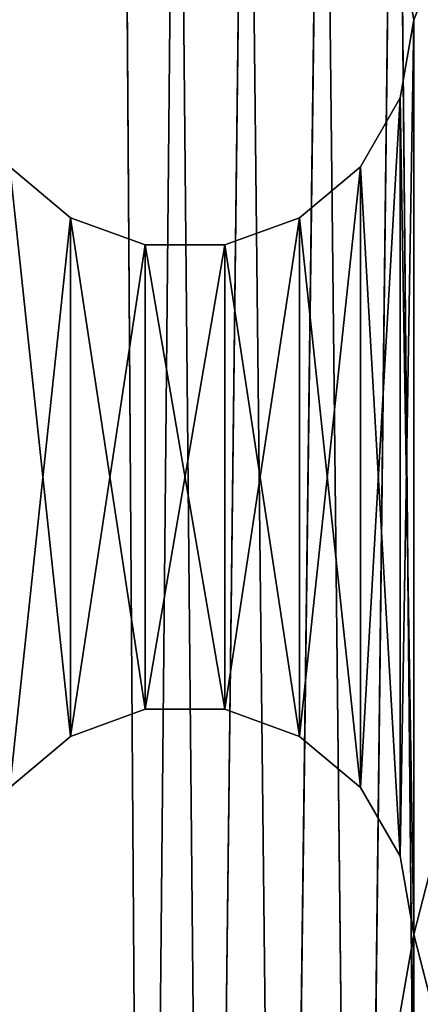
# Model space of a CAD drawing. Extents: x 0.1 to 22, y -6.2 to 5.8.
# Tile 56 of 97: x 19.4 to 20.3, y -0.3 to 1.8. Entities that reach past the tile are written whole.
import ezdxf

# ---------------------------------------------------------------- set-up
doc = ezdxf.new("R2010")
doc.units = 0
doc.header["$LTSCALE"] = 2.54
doc.layers.get('0').update_dxf_attribs({"color": 13, "linetype": 'CONTINUOUS'})

# ---------------------------------------------------------------- blocks, each defined once
blk = doc.blocks.new('GRUPA1_1')
at = {"color": 0}
for p, q in [((20.2586, -0.1958, -5.6904), (21.6586, 5.2542, -5.6904)), ((21.6586, 5.2542, -5.6904), (20.2586, 1.8042, -5.6904)), ((20.2586, -0.1958, -5.6904), (21.6586, 5.2542, -5.6904)), ((21.6586, 5.2542, -5.6904), (20.2586, 1.8042, -5.6904)), ((20.2586, -0.1958, -5.7904), (21.6586, 5.2542, -5.7904)), ((20.2586, -0.1958, -5.7904), (21.6586, 5.2542, -5.7904)), ((20.2586, 1.8042, -5.7904), (21.6586, 5.2542, -5.7904)), ((20.2586, 1.8042, -5.7904), (21.6586, 5.2542, -5.7904)), ((19.6206, 3.5216, -8.7904), (19.6715, -3.8541, -8.7904)), ((19.6206, 3.5216, -8.7904), (19.6715, -3.8541, -8.7904)), ((19.7406, 3.4059, -8.7904), (19.6715, -3.8541, -8.7904)), ((19.7406, 3.4059, -8.7904), (19.6715, -3.8541, -8.7904)), ((19.7406, 3.4059, -8.7904), (19.8087, -3.7594, -8.7904)), ((19.7406, 3.4059, -8.7904), (19.8087, -3.7594, -8.7904)), ((20.2195, 3.373, -8.7904), (20.136, -3.733, -8.7904)), ((20.2195, 3.373, -8.7904), (20.136, -3.733, -8.7904)), ((20.2195, 3.373, -8.7904), (20.2866, -3.8045, -8.7904)), ((20.2195, 3.373, -8.7904), (20.2866, -3.8045, -8.7904)), ((19.893, 3.3383, -8.7904), (19.8087, -3.7594, -8.7904)), ((19.893, 3.3383, -8.7904), (19.8087, -3.7594, -8.7904)), ((19.893, 3.3383, -8.7904), (19.97, -3.7174, -8.7904)), ((19.893, 3.3383, -8.7904), (19.97, -3.7174, -8.7904)), ((20.0593, 3.3269, -8.7904), (19.97, -3.7174, -8.7904)), ((20.0593, 3.3269, -8.7904), (19.97, -3.7174, -8.7904)), ((20.0593, 3.3269, -8.7904), (20.136, -3.733, -8.7904)), ((20.0593, 3.3269, -8.7904), (20.136, -3.733, -8.7904)), ((20.2284, 1.9752, -5.6904), (20.2586, 1.8042, -5.6904)), ((20.2284, 1.9752, -5.7904), (20.2586, 1.8042, -5.6904)), ((20.2284, 1.9752, -5.6904), (20.2586, 1.8042, -5.6904)), ((20.2284, 1.9752, -5.7904), (20.2586, 1.8042, -5.6904)), ((20.2284, 1.9752, -5.7904), (20.2586, 1.8042, -5.7904)), ((20.2284, 1.9752, -5.7904), (20.2586, 1.8042, -5.7904)), ((20.2284, -0.0248, -5.6904), (20.2586, 1.8042, -5.6904)), ((20.2586, 1.8042, -5.6904), (20.2284, 1.6332, -5.6904)), ((20.2284, -0.0248, -5.6904), (20.2586, 1.8042, -5.6904)), ((20.2586, 1.8042, -5.7904), (20.2284, 1.6332, -5.6904)), ((20.2586, 1.8042, -5.6904), (20.2284, 1.6332, -5.6904)), ((20.2586, 1.8042, -5.7904), (20.2284, 1.6332, -5.6904)), ((20.2586, 1.8042, -5.7904), (20.2284, 1.6332, -5.7904)), ((20.2586, 1.8042, -5.7904), (20.2284, 1.6332, -5.7904)), ((20.2586, -0.1958, -5.6904), (20.2586, 1.8042, -5.6904)), ((20.2586, -0.1958, -5.6904), (20.2586, 1.8042, -5.6904)), ((20.2586, 1.8042, -5.7904), (20.2586, 1.8042, -5.6904)), ((20.2586, 1.8042, -5.7904), (20.2586, 1.8042, -5.6904)), ((20.2586, -0.1958, -5.7904), (20.2586, 1.8042, -5.7904)), ((20.2586, -0.1958, -5.7904), (20.2586, 1.8042, -5.7904)), ((20.2284, 1.6332, -5.6904), (20.1416, 0.1256, -5.6904)), ((20.2284, 1.6332, -5.6904), (20.1416, 0.1256, -5.6904)), ((20.2284, 1.6332, -5.6904), (20.1416, 1.4828, -5.6904)), ((20.2284, 1.6332, -5.7904), (20.1416, 1.4828, -5.6904)), ((20.2284, 1.6332, -5.6904), (20.1416, 1.4828, -5.6904)), ((20.2284, 1.6332, -5.7904), (20.1416, 1.4828, -5.6904)), ((20.2284, 1.6332, -5.7904), (20.1416, 1.4828, -5.7904)), ((20.2284, 1.6332, -5.7904), (20.1416, 1.4828, -5.7904)), ((20.2284, 1.6332, -5.6904), (20.2284, -0.0248, -5.6904)), ((20.2284, 1.6332, -5.6904), (20.2284, -0.0248, -5.6904)), ((20.2284, 1.6332, -5.7904), (20.2284, 1.6332, -5.6904)), ((20.2284, 1.6332, -5.7904), (20.2284, 1.6332, -5.6904)), ((20.2284, 1.6332, -5.7904), (20.2284, -0.0248, -5.7904)), ((20.2284, 1.6332, -5.7904), (20.2284, -0.0248, -5.7904)), ((20.2284, 1.6332, -5.7904), (20.2586, -0.1958, -5.7904)), ((20.2284, 1.6332, -5.7904), (20.2586, -0.1958, -5.7904)), ((19.5086, 1.3712, -5.6904), (19.3756, 1.4828, -5.6904)), ((19.5086, 1.3712, -5.7904), (19.3756, 1.4828, -5.6904)), ((19.5086, 1.3712, -5.6904), (19.3756, 1.4828, -5.6904)), ((19.5086, 1.3712, -5.7904), (19.3756, 1.4828, -5.6904)), ((19.5086, 1.3712, -5.7904), (19.3756, 1.4828, -5.7904)), ((19.3756, 1.4828, -5.7904), (19.5086, 0.2372, -5.7904)), ((19.3756, 1.4828, -5.7904), (19.5086, 0.2372, -5.7904)), ((19.5086, 1.3712, -5.7904), (19.3756, 1.4828, -5.7904)), ((20.1416, 1.4828, -5.6904), (20.0086, 0.2372, -5.6904)), ((20.1416, 1.4828, -5.6904), (20.0086, 0.2372, -5.6904)), ((20.1416, 1.4828, -5.6904), (20.0086, 1.3712, -5.6904)), ((20.1416, 1.4828, -5.7904), (20.0086, 1.3712, -5.6904)), ((20.1416, 1.4828, -5.6904), (20.0086, 1.3712, -5.6904)), ((20.1416, 1.4828, -5.7904), (20.0086, 1.3712, -5.6904)), ((20.1416, 1.4828, -5.7904), (20.0086, 1.3712, -5.7904)), ((20.1416, 1.4828, -5.7904), (20.0086, 1.3712, -5.7904)), ((20.1416, 1.4828, -5.6904), (20.1416, 0.1256, -5.6904)), ((20.1416, 1.4828, -5.6904), (20.1416, 0.1256, -5.6904)), ((20.1416, 1.4828, -5.7904), (20.1416, 1.4828, -5.6904)), ((20.1416, 1.4828, -5.7904), (20.1416, 1.4828, -5.6904)), ((20.1416, 1.4828, -5.7904), (20.1416, 0.1256, -5.7904)), ((20.1416, 1.4828, -5.7904), (20.1416, 0.1256, -5.7904)), ((20.1416, 1.4828, -5.7904), (20.2284, -0.0248, -5.7904)), ((20.1416, 1.4828, -5.7904), (20.2284, -0.0248, -5.7904)), ((19.5086, 1.3712, -5.6904), (19.3756, 0.1256, -5.6904)), ((19.5086, 1.3712, -5.6904), (19.3756, 0.1256, -5.6904)), ((19.6718, 1.3118, -5.6904), (19.5086, 1.3712, -5.6904)), ((19.5086, 1.3712, -5.6904), (19.5086, 0.2372, -5.6904)), ((19.5086, 1.3712, -5.6904), (19.5086, 0.2372, -5.6904)), ((19.6718, 1.3118, -5.7904), (19.5086, 1.3712, -5.6904)), ((19.6718, 1.3118, -5.6904), (19.5086, 1.3712, -5.6904)), ((19.6718, 1.3118, -5.7904), (19.5086, 1.3712, -5.6904)), ((19.6718, 1.3118, -5.7904), (19.5086, 1.3712, -5.7904)), ((19.5086, 1.3712, -5.7904), (19.5086, 1.3712, -5.6904)), ((19.5086, 1.3712, -5.7904), (19.5086, 1.3712, -5.6904)), ((19.5086, 1.3712, -5.7904), (19.5086, 0.2372, -5.7904)), ((19.5086, 1.3712, -5.7904), (19.5086, 0.2372, -5.7904)), ((19.5086, 1.3712, -5.7904), (19.6718, 0.2966, -5.7904)), ((19.5086, 1.3712, -5.7904), (19.6718, 0.2966, -5.7904)), ((19.6718, 1.3118, -5.7904), (19.5086, 1.3712, -5.7904)), ((20.0086, 1.3712, -5.6904), (19.8454, 0.2966, -5.6904)), ((20.0086, 1.3712, -5.6904), (19.8454, 0.2966, -5.6904)), ((20.0086, 1.3712, -5.6904), (19.8454, 1.3118, -5.6904)), ((20.0086, 1.3712, -5.7904), (19.8454, 1.3118, -5.6904)), ((20.0086, 1.3712, -5.6904), (19.8454, 1.3118, -5.6904)), ((20.0086, 1.3712, -5.7904), (19.8454, 1.3118, -5.6904)), ((20.0086, 1.3712, -5.7904), (19.8454, 1.3118, -5.7904)), ((20.0086, 1.3712, -5.7904), (19.8454, 1.3118, -5.7904)), ((20.0086, 1.3712, -5.6904), (20.0086, 0.2372, -5.6904)), ((20.0086, 1.3712, -5.6904), (20.0086, 0.2372, -5.6904)), ((20.0086, 1.3712, -5.7904), (20.0086, 1.3712, -5.6904)), ((20.0086, 1.3712, -5.7904), (20.0086, 1.3712, -5.6904)), ((20.0086, 1.3712, -5.7904), (20.0086, 0.2372, -5.7904)), ((20.0086, 1.3712, -5.7904), (20.0086, 0.2372, -5.7904)), ((20.0086, 1.3712, -5.7904), (20.1416, 0.1256, -5.7904)), ((20.0086, 1.3712, -5.7904), (20.1416, 0.1256, -5.7904)), ((19.6718, 1.3118, -5.6904), (19.5086, 0.2372, -5.6904)), ((19.6718, 1.3118, -5.6904), (19.5086, 0.2372, -5.6904)), ((19.8454, 1.3118, -5.6904), (19.6718, 0.2966, -5.6904)), ((19.8454, 1.3118, -5.6904), (19.6718, 0.2966, -5.6904)), ((19.8454, 1.3118, -5.6904), (19.6718, 1.3118, -5.6904)), ((19.6718, 1.3118, -5.6904), (19.6718, 0.2966, -5.6904)), ((19.6718, 1.3118, -5.6904), (19.6718, 0.2966, -5.6904)), ((19.8454, 1.3118, -5.7904), (19.6718, 1.3118, -5.6904)), ((19.8454, 1.3118, -5.6904), (19.6718, 1.3118, -5.6904)), ((19.8454, 1.3118, -5.7904), (19.6718, 1.3118, -5.6904)), ((19.8454, 1.3118, -5.7904), (19.6718, 1.3118, -5.7904)), ((19.6718, 1.3118, -5.7904), (19.6718, 1.3118, -5.6904)), ((19.6718, 1.3118, -5.7904), (19.6718, 1.3118, -5.6904)), ((19.6718, 1.3118, -5.7904), (19.6718, 0.2966, -5.7904)), ((19.6718, 1.3118, -5.7904), (19.6718, 0.2966, -5.7904)), ((19.6718, 1.3118, -5.7904), (19.8454, 0.2966, -5.7904)), ((19.6718, 1.3118, -5.7904), (19.8454, 0.2966, -5.7904)), ((19.8454, 1.3118, -5.7904), (19.6718, 1.3118, -5.7904)), ((19.8454, 1.3118, -5.6904), (19.8454, 0.2966, -5.6904)), ((19.8454, 1.3118, -5.6904), (19.8454, 0.2966, -5.6904)), ((19.8454, 1.3118, -5.7904), (19.8454, 1.3118, -5.6904)), ((19.8454, 1.3118, -5.7904), (19.8454, 1.3118, -5.6904)), ((19.8454, 1.3118, -5.7904), (19.8454, 0.2966, -5.7904)), ((19.8454, 1.3118, -5.7904), (19.8454, 0.2966, -5.7904)), ((19.8454, 1.3118, -5.7904), (20.0086, 0.2372, -5.7904)), ((19.8454, 1.3118, -5.7904), (20.0086, 0.2372, -5.7904)), ((19.5086, 0.2372, -5.6904), (19.6718, 0.2966, -5.6904)), ((19.5086, 0.2372, -5.7904), (19.6718, 0.2966, -5.6904)), ((19.5086, 0.2372, -5.6904), (19.6718, 0.2966, -5.6904)), ((19.5086, 0.2372, -5.7904), (19.6718, 0.2966, -5.6904)), ((19.5086, 0.2372, -5.7904), (19.6718, 0.2966, -5.7904)), ((19.5086, 0.2372, -5.7904), (19.6718, 0.2966, -5.7904)), ((19.6718, 0.2966, -5.6904), (19.8454, 0.2966, -5.6904)), ((19.6718, 0.2966, -5.7904), (19.6718, 0.2966, -5.6904)), ((19.6718, 0.2966, -5.7904), (19.6718, 0.2966, -5.6904)), ((19.6718, 0.2966, -5.7904), (19.8454, 0.2966, -5.6904)), ((19.6718, 0.2966, -5.6904), (19.8454, 0.2966, -5.6904)), ((19.6718, 0.2966, -5.7904), (19.8454, 0.2966, -5.6904)), ((19.6718, 0.2966, -5.7904), (19.8454, 0.2966, -5.7904)), ((19.6718, 0.2966, -5.7904), (19.8454, 0.2966, -5.7904)), ((19.8454, 0.2966, -5.6904), (20.0086, 0.2372, -5.6904)), ((19.8454, 0.2966, -5.7904), (19.8454, 0.2966, -5.6904)), ((19.8454, 0.2966, -5.7904), (19.8454, 0.2966, -5.6904)), ((19.8454, 0.2966, -5.7904), (20.0086, 0.2372, -5.6904)), ((19.8454, 0.2966, -5.6904), (20.0086, 0.2372, -5.6904)), ((19.8454, 0.2966, -5.7904), (20.0086, 0.2372, -5.6904)), ((19.8454, 0.2966, -5.7904), (20.0086, 0.2372, -5.7904)), ((19.8454, 0.2966, -5.7904), (20.0086, 0.2372, -5.7904)), ((19.3756, 0.1256, -5.6904), (19.5086, 0.2372, -5.6904)), ((19.3756, 0.1256, -5.7904), (19.5086, 0.2372, -5.6904)), ((19.3756, 0.1256, -5.6904), (19.5086, 0.2372, -5.6904)), ((19.3756, 0.1256, -5.7904), (19.5086, 0.2372, -5.6904)), ((19.3756, 0.1256, -5.7904), (19.5086, 0.2372, -5.7904)), ((19.3756, 0.1256, -5.7904), (19.5086, 0.2372, -5.7904)), ((19.5086, 0.2372, -5.7904), (19.5086, 0.2372, -5.6904)), ((19.5086, 0.2372, -5.7904), (19.5086, 0.2372, -5.6904)), ((20.0086, 0.2372, -5.6904), (20.1416, 0.1256, -5.6904)), ((20.0086, 0.2372, -5.7904), (20.0086, 0.2372, -5.6904)), ((20.0086, 0.2372, -5.7904), (20.0086, 0.2372, -5.6904)), ((20.0086, 0.2372, -5.7904), (20.1416, 0.1256, -5.6904)), ((20.0086, 0.2372, -5.6904), (20.1416, 0.1256, -5.6904)), ((20.0086, 0.2372, -5.7904), (20.1416, 0.1256, -5.6904)), ((20.0086, 0.2372, -5.7904), (20.1416, 0.1256, -5.7904)), ((20.0086, 0.2372, -5.7904), (20.1416, 0.1256, -5.7904)), ((20.1416, 0.1256, -5.6904), (20.2284, -0.0248, -5.6904)), ((20.1416, 0.1256, -5.7904), (20.1416, 0.1256, -5.6904)), ((20.1416, 0.1256, -5.7904), (20.1416, 0.1256, -5.6904)), ((20.1416, 0.1256, -5.7904), (20.2284, -0.0248, -5.6904)), ((20.1416, 0.1256, -5.6904), (20.2284, -0.0248, -5.6904)), ((20.1416, 0.1256, -5.7904), (20.2284, -0.0248, -5.6904)), ((20.1416, 0.1256, -5.7904), (20.2284, -0.0248, -5.7904)), ((20.1416, 0.1256, -5.7904), (20.2284, -0.0248, -5.7904)), ((20.2284, -0.0248, -5.6904), (20.2586, -0.1958, -5.6904)), ((20.2284, -0.0248, -5.6904), (20.2284, -0.0248, -5.7904)), ((20.2284, -0.0248, -5.7904), (20.2586, -0.1958, -5.6904)), ((20.2284, -0.0248, -5.6904), (20.2586, -0.1958, -5.6904)), ((20.2284, -0.0248, -5.7904), (20.2586, -0.1958, -5.6904)), ((20.2284, -0.0248, -5.7904), (20.2586, -0.1958, -5.7904)), ((20.2284, -0.0248, -5.6904), (20.2284, -0.0248, -5.7904)), ((20.2284, -0.0248, -5.7904), (20.2586, -0.1958, -5.7904)), ((20.2586, -0.1958, -5.6904), (20.2284, -2.0248, -5.6904)), ((20.2586, -0.1958, -5.6904), (20.2284, -2.0248, -5.6904)), ((20.2586, -0.1958, -5.6904), (20.2284, -0.3668, -5.6904)), ((20.2586, -0.1958, -5.7904), (20.2284, -0.3668, -5.6904)), ((20.2586, -0.1958, -5.6904), (20.2284, -0.3668, -5.6904)), ((20.2586, -0.1958, -5.7904), (20.2284, -0.3668, -5.6904)), ((20.2586, -0.1958, -5.7904), (20.2284, -0.3668, -5.7904)), ((20.2586, -0.1958, -5.7904), (20.2284, -0.3668, -5.7904)), ((20.2586, -0.1958, -5.6904), (21.6586, -5.6458, -5.6904)), ((20.2586, -0.1958, -5.6904), (21.6586, -5.6458, -5.6904)), ((20.2586, -0.1958, -5.6904), (20.2586, -2.1958, -5.6904)), ((20.2586, -0.1958, -5.6904), (20.2586, -2.1958, -5.6904)), ((20.2586, -0.1958, -5.7904), (20.2586, -0.1958, -5.6904)), ((20.2586, -0.1958, -5.7904), (20.2586, -0.1958, -5.6904)), ((21.6586, -5.6458, -5.7904), (20.2586, -0.1958, -5.7904)), ((20.2586, -0.1958, -5.7904), (20.2586, -2.1958, -5.7904)), ((20.2586, -0.1958, -5.7904), (20.2586, -2.1958, -5.7904)), ((21.6586, -5.6458, -5.7904), (20.2586, -0.1958, -5.7904))]:
    blk.add_line(p, q, dxfattribs=at)
at = {"color": 9}
mesh = blk.add_polyface(dxfattribs=at)
corners = [(21.6586, 5.3542, -8.6904), (13.8586, -5.7458, -8.6904), (21.6586, -5.7458, -8.6904)]
mesh.append_faces([[corners[k] for k in face] for face in [(0, 1, 2)]], dxfattribs={"color": 9})
mesh = blk.add_polyface(dxfattribs=at)
corners = [(21.6586, 5.3542, -8.6904), (13.8586, 5.3542, -8.6904), (13.8586, -5.7458, -8.6904)]
mesh.append_faces([[corners[k] for k in face] for face in [(0, 1, 2)]], dxfattribs={"color": 9})
mesh = blk.add_polyface(dxfattribs=at)
corners = [(21.6586, 5.2542, -5.6904), (20.2284, 1.9752, -5.6904), (20.2586, 1.8042, -5.6904)]
mesh.append_faces([[corners[k] for k in face] for face in [(0, 1, 2)]], dxfattribs={"color": 9})
mesh = blk.add_polyface(dxfattribs=at)
corners = [(21.6586, 5.2542, -5.7904), (20.2586, 1.8042, -5.7904), (20.2284, 1.9752, -5.7904)]
mesh.append_faces([[corners[k] for k in face] for face in [(0, 1, 2)]], dxfattribs={"color": 9})
mesh = blk.add_polyface(dxfattribs=at)
corners = [(21.6586, 5.2542, -5.6904), (20.2586, 1.8042, -5.6904), (20.2586, -0.1958, -5.6904)]
mesh.append_faces([[corners[k] for k in face] for face in [(0, 1, 2)]], dxfattribs={"color": 9})
mesh = blk.add_polyface(dxfattribs=at)
corners = [(21.6586, 5.2542, -5.6904), (20.2586, -0.1958, -5.6904), (21.6586, -5.6458, -5.6904)]
mesh.append_faces([[corners[k] for k in face] for face in [(0, 1, 2)]], dxfattribs={"color": 9})
mesh = blk.add_polyface(dxfattribs=at)
corners = [(21.6586, -5.6458, -5.7904), (20.2586, -0.1958, -5.7904), (21.6586, 5.2542, -5.7904)]
mesh.append_faces([[corners[k] for k in face] for face in [(0, 1, 2)]], dxfattribs={"color": 9})
mesh = blk.add_polyface(dxfattribs=at)
corners = [(21.6586, 5.2542, -5.7904), (20.2586, -0.1958, -5.7904), (20.2586, 1.8042, -5.7904)]
mesh.append_faces([[corners[k] for k in face] for face in [(0, 1, 2)]], dxfattribs={"color": 9})
mesh = blk.add_polyface(dxfattribs=at)
corners = [(19.6715, -3.8541, -8.7904), (15.8596, 3.4768, -8.7904), (19.6206, 3.5216, -8.7904)]
mesh.append_faces([[corners[k] for k in face] for face in [(0, 1, 2)]], dxfattribs={"color": 9})
mesh = blk.add_polyface(dxfattribs=at)
corners = [(19.7406, 3.4059, -8.7904), (19.6715, -3.8541, -8.7904), (19.6206, 3.5216, -8.7904)]
mesh.append_faces([[corners[k] for k in face] for face in [(0, 1, 2)]], dxfattribs={"color": 9})
mesh = blk.add_polyface(dxfattribs=at)
corners = [(19.6715, -3.8541, -8.7904), (15.9057, -3.9262, -8.7904), (15.8596, 3.4768, -8.7904)]
mesh.append_faces([[corners[k] for k in face] for face in [(0, 1, 2)]], dxfattribs={"color": 9})
mesh = blk.add_polyface(dxfattribs=at)
corners = [(20.3543, 3.4712, -8.7904), (20.2866, -3.8045, -8.7904), (20.2195, 3.373, -8.7904)]
mesh.append_faces([[corners[k] for k in face] for face in [(0, 1, 2)]], dxfattribs={"color": 9})
mesh = blk.add_polyface(dxfattribs=at)
corners = [(19.8087, -3.7594, -8.7904), (19.6715, -3.8541, -8.7904), (19.7406, 3.4059, -8.7904)]
mesh.append_faces([[corners[k] for k in face] for face in [(0, 1, 2)]], dxfattribs={"color": 9})
mesh = blk.add_polyface(dxfattribs=at)
corners = [(19.893, 3.3383, -8.7904), (19.8087, -3.7594, -8.7904), (19.7406, 3.4059, -8.7904)]
mesh.append_faces([[corners[k] for k in face] for face in [(0, 1, 2)]], dxfattribs={"color": 9})
mesh = blk.add_polyface(dxfattribs=at)
corners = [(20.2195, 3.373, -8.7904), (20.136, -3.733, -8.7904), (20.0593, 3.3269, -8.7904)]
mesh.append_faces([[corners[k] for k in face] for face in [(0, 1, 2)]], dxfattribs={"color": 9})
mesh = blk.add_polyface(dxfattribs=at)
corners = [(20.2866, -3.8045, -8.7904), (20.136, -3.733, -8.7904), (20.2195, 3.373, -8.7904)]
mesh.append_faces([[corners[k] for k in face] for face in [(0, 1, 2)]], dxfattribs={"color": 9})
mesh = blk.add_polyface(dxfattribs=at)
corners = [(19.97, -3.7174, -8.7904), (19.8087, -3.7594, -8.7904), (19.893, 3.3383, -8.7904)]
mesh.append_faces([[corners[k] for k in face] for face in [(0, 1, 2)]], dxfattribs={"color": 9})
mesh = blk.add_polyface(dxfattribs=at)
corners = [(20.0593, 3.3269, -8.7904), (19.97, -3.7174, -8.7904), (19.893, 3.3383, -8.7904)]
mesh.append_faces([[corners[k] for k in face] for face in [(0, 1, 2)]], dxfattribs={"color": 9})
mesh = blk.add_polyface(dxfattribs=at)
corners = [(20.136, -3.733, -8.7904), (19.97, -3.7174, -8.7904), (20.0593, 3.3269, -8.7904)]
mesh.append_faces([[corners[k] for k in face] for face in [(0, 1, 2)]], dxfattribs={"color": 9})
mesh = blk.add_polyface(dxfattribs=at)
corners = [(20.2284, 1.9752, -5.7904), (20.2586, 1.8042, -5.6904), (20.2284, 1.9752, -5.6904)]
mesh.append_faces([[corners[k] for k in face] for face in [(0, 1, 2)]], dxfattribs={"color": 9})
mesh = blk.add_polyface(dxfattribs=at)
corners = [(20.2284, 1.9752, -5.7904), (20.2586, 1.8042, -5.7904), (20.2586, 1.8042, -5.6904)]
mesh.append_faces([[corners[k] for k in face] for face in [(0, 1, 2)]], dxfattribs={"color": 9})
mesh = blk.add_polyface(dxfattribs=at)
corners = [(20.2586, 1.8042, -5.6904), (20.2284, 1.6332, -5.6904), (20.2284, -0.0248, -5.6904)]
mesh.append_faces([[corners[k] for k in face] for face in [(0, 1, 2)]], dxfattribs={"color": 9})
mesh = blk.add_polyface(dxfattribs=at)
corners = [(20.2586, 1.8042, -5.6904), (20.2284, -0.0248, -5.6904), (20.2586, -0.1958, -5.6904)]
mesh.append_faces([[corners[k] for k in face] for face in [(0, 1, 2)]], dxfattribs={"color": 9})
mesh = blk.add_polyface(dxfattribs=at)
corners = [(20.2586, 1.8042, -5.7904), (20.2284, 1.6332, -5.6904), (20.2586, 1.8042, -5.6904)]
mesh.append_faces([[corners[k] for k in face] for face in [(0, 1, 2)]], dxfattribs={"color": 9})
mesh = blk.add_polyface(dxfattribs=at)
corners = [(20.2586, 1.8042, -5.7904), (20.2284, 1.6332, -5.7904), (20.2284, 1.6332, -5.6904)]
mesh.append_faces([[corners[k] for k in face] for face in [(0, 1, 2)]], dxfattribs={"color": 9})
mesh = blk.add_polyface(dxfattribs=at)
corners = [(20.2586, -0.1958, -5.7904), (20.2284, 1.6332, -5.7904), (20.2586, 1.8042, -5.7904)]
mesh.append_faces([[corners[k] for k in face] for face in [(0, 1, 2)]], dxfattribs={"color": 9})
mesh = blk.add_polyface(dxfattribs=at)
corners = [(20.2284, 1.6332, -5.6904), (20.1416, 0.1256, -5.6904), (20.2284, -0.0248, -5.6904)]
mesh.append_faces([[corners[k] for k in face] for face in [(0, 1, 2)]], dxfattribs={"color": 9})
mesh = blk.add_polyface(dxfattribs=at)
corners = [(20.2284, 1.6332, -5.6904), (20.1416, 1.4828, -5.6904), (20.1416, 0.1256, -5.6904)]
mesh.append_faces([[corners[k] for k in face] for face in [(0, 1, 2)]], dxfattribs={"color": 9})
mesh = blk.add_polyface(dxfattribs=at)
corners = [(20.2284, 1.6332, -5.7904), (20.1416, 1.4828, -5.6904), (20.2284, 1.6332, -5.6904)]
mesh.append_faces([[corners[k] for k in face] for face in [(0, 1, 2)]], dxfattribs={"color": 9})
mesh = blk.add_polyface(dxfattribs=at)
corners = [(20.2284, 1.6332, -5.7904), (20.1416, 1.4828, -5.7904), (20.1416, 1.4828, -5.6904)]
mesh.append_faces([[corners[k] for k in face] for face in [(0, 1, 2)]], dxfattribs={"color": 9})
mesh = blk.add_polyface(dxfattribs=at)
corners = [(20.2284, -0.0248, -5.7904), (20.1416, 1.4828, -5.7904), (20.2284, 1.6332, -5.7904)]
mesh.append_faces([[corners[k] for k in face] for face in [(0, 1, 2)]], dxfattribs={"color": 9})
mesh = blk.add_polyface(dxfattribs=at)
corners = [(20.2586, -0.1958, -5.7904), (20.2284, -0.0248, -5.7904), (20.2284, 1.6332, -5.7904)]
mesh.append_faces([[corners[k] for k in face] for face in [(0, 1, 2)]], dxfattribs={"color": 9})
mesh = blk.add_polyface(dxfattribs=at)
corners = [(19.5086, 1.3712, -5.6904), (19.3756, 1.4828, -5.6904), (19.3756, 0.1256, -5.6904)]
mesh.append_faces([[corners[k] for k in face] for face in [(0, 1, 2)]], dxfattribs={"color": 9})
mesh = blk.add_polyface(dxfattribs=at)
corners = [(19.5086, 1.3712, -5.6904), (19.5086, 1.3712, -5.7904), (19.3756, 1.4828, -5.6904)]
mesh.append_faces([[corners[k] for k in face] for face in [(0, 1, 2)]], dxfattribs={"color": 9})
mesh = blk.add_polyface(dxfattribs=at)
corners = [(19.3756, 1.4828, -5.6904), (19.5086, 1.3712, -5.7904), (19.3756, 1.4828, -5.7904)]
mesh.append_faces([[corners[k] for k in face] for face in [(0, 1, 2)]], dxfattribs={"color": 9})
mesh = blk.add_polyface(dxfattribs=at)
corners = [(19.5086, 0.2372, -5.7904), (19.3756, 0.1256, -5.7904), (19.3756, 1.4828, -5.7904)]
mesh.append_faces([[corners[k] for k in face] for face in [(0, 1, 2)]], dxfattribs={"color": 9})
mesh = blk.add_polyface(dxfattribs=at)
corners = [(19.5086, 0.2372, -5.7904), (19.3756, 1.4828, -5.7904), (19.5086, 1.3712, -5.7904)]
mesh.append_faces([[corners[k] for k in face] for face in [(0, 1, 2)]], dxfattribs={"color": 9})
mesh = blk.add_polyface(dxfattribs=at)
corners = [(20.1416, 1.4828, -5.6904), (20.0086, 0.2372, -5.6904), (20.1416, 0.1256, -5.6904)]
mesh.append_faces([[corners[k] for k in face] for face in [(0, 1, 2)]], dxfattribs={"color": 9})
mesh = blk.add_polyface(dxfattribs=at)
corners = [(20.1416, 1.4828, -5.6904), (20.0086, 1.3712, -5.6904), (20.0086, 0.2372, -5.6904)]
mesh.append_faces([[corners[k] for k in face] for face in [(0, 1, 2)]], dxfattribs={"color": 9})
mesh = blk.add_polyface(dxfattribs=at)
corners = [(20.1416, 1.4828, -5.6904), (20.1416, 1.4828, -5.7904), (20.0086, 1.3712, -5.6904)]
mesh.append_faces([[corners[k] for k in face] for face in [(0, 1, 2)]], dxfattribs={"color": 9})
mesh = blk.add_polyface(dxfattribs=at)
corners = [(20.0086, 1.3712, -5.6904), (20.1416, 1.4828, -5.7904), (20.0086, 1.3712, -5.7904)]
mesh.append_faces([[corners[k] for k in face] for face in [(0, 1, 2)]], dxfattribs={"color": 9})
mesh = blk.add_polyface(dxfattribs=at)
corners = [(20.1416, 0.1256, -5.7904), (20.0086, 1.3712, -5.7904), (20.1416, 1.4828, -5.7904)]
mesh.append_faces([[corners[k] for k in face] for face in [(0, 1, 2)]], dxfattribs={"color": 9})
mesh = blk.add_polyface(dxfattribs=at)
corners = [(20.2284, -0.0248, -5.7904), (20.1416, 0.1256, -5.7904), (20.1416, 1.4828, -5.7904)]
mesh.append_faces([[corners[k] for k in face] for face in [(0, 1, 2)]], dxfattribs={"color": 9})
mesh = blk.add_polyface(dxfattribs=at)
corners = [(19.5086, 1.3712, -5.6904), (19.3756, 0.1256, -5.6904), (19.5086, 0.2372, -5.6904)]
mesh.append_faces([[corners[k] for k in face] for face in [(0, 1, 2)]], dxfattribs={"color": 9})
mesh = blk.add_polyface(dxfattribs=at)
corners = [(19.6718, 1.3118, -5.6904), (19.5086, 1.3712, -5.6904), (19.5086, 0.2372, -5.6904)]
mesh.append_faces([[corners[k] for k in face] for face in [(0, 1, 2)]], dxfattribs={"color": 9})
mesh = blk.add_polyface(dxfattribs=at)
corners = [(19.6718, 1.3118, -5.6904), (19.6718, 1.3118, -5.7904), (19.5086, 1.3712, -5.6904)]
mesh.append_faces([[corners[k] for k in face] for face in [(0, 1, 2)]], dxfattribs={"color": 9})
mesh = blk.add_polyface(dxfattribs=at)
corners = [(19.5086, 1.3712, -5.6904), (19.6718, 1.3118, -5.7904), (19.5086, 1.3712, -5.7904)]
mesh.append_faces([[corners[k] for k in face] for face in [(0, 1, 2)]], dxfattribs={"color": 9})
mesh = blk.add_polyface(dxfattribs=at)
corners = [(19.6718, 0.2966, -5.7904), (19.5086, 0.2372, -5.7904), (19.5086, 1.3712, -5.7904)]
mesh.append_faces([[corners[k] for k in face] for face in [(0, 1, 2)]], dxfattribs={"color": 9})
mesh = blk.add_polyface(dxfattribs=at)
corners = [(19.6718, 0.2966, -5.7904), (19.5086, 1.3712, -5.7904), (19.6718, 1.3118, -5.7904)]
mesh.append_faces([[corners[k] for k in face] for face in [(0, 1, 2)]], dxfattribs={"color": 9})
mesh = blk.add_polyface(dxfattribs=at)
corners = [(20.0086, 1.3712, -5.6904), (19.8454, 0.2966, -5.6904), (20.0086, 0.2372, -5.6904)]
mesh.append_faces([[corners[k] for k in face] for face in [(0, 1, 2)]], dxfattribs={"color": 9})
mesh = blk.add_polyface(dxfattribs=at)
corners = [(20.0086, 1.3712, -5.6904), (19.8454, 1.3118, -5.6904), (19.8454, 0.2966, -5.6904)]
mesh.append_faces([[corners[k] for k in face] for face in [(0, 1, 2)]], dxfattribs={"color": 9})
mesh = blk.add_polyface(dxfattribs=at)
corners = [(20.0086, 1.3712, -5.6904), (20.0086, 1.3712, -5.7904), (19.8454, 1.3118, -5.6904)]
mesh.append_faces([[corners[k] for k in face] for face in [(0, 1, 2)]], dxfattribs={"color": 9})
mesh = blk.add_polyface(dxfattribs=at)
corners = [(19.8454, 1.3118, -5.6904), (20.0086, 1.3712, -5.7904), (19.8454, 1.3118, -5.7904)]
mesh.append_faces([[corners[k] for k in face] for face in [(0, 1, 2)]], dxfattribs={"color": 9})
mesh = blk.add_polyface(dxfattribs=at)
corners = [(20.0086, 0.2372, -5.7904), (19.8454, 1.3118, -5.7904), (20.0086, 1.3712, -5.7904)]
mesh.append_faces([[corners[k] for k in face] for face in [(0, 1, 2)]], dxfattribs={"color": 9})
mesh = blk.add_polyface(dxfattribs=at)
corners = [(20.1416, 0.1256, -5.7904), (20.0086, 0.2372, -5.7904), (20.0086, 1.3712, -5.7904)]
mesh.append_faces([[corners[k] for k in face] for face in [(0, 1, 2)]], dxfattribs={"color": 9})
mesh = blk.add_polyface(dxfattribs=at)
corners = [(19.6718, 1.3118, -5.6904), (19.5086, 0.2372, -5.6904), (19.6718, 0.2966, -5.6904)]
mesh.append_faces([[corners[k] for k in face] for face in [(0, 1, 2)]], dxfattribs={"color": 9})
mesh = blk.add_polyface(dxfattribs=at)
corners = [(19.8454, 1.3118, -5.6904), (19.6718, 0.2966, -5.6904), (19.8454, 0.2966, -5.6904)]
mesh.append_faces([[corners[k] for k in face] for face in [(0, 1, 2)]], dxfattribs={"color": 9})
mesh = blk.add_polyface(dxfattribs=at)
corners = [(19.8454, 1.3118, -5.6904), (19.6718, 1.3118, -5.6904), (19.6718, 0.2966, -5.6904)]
mesh.append_faces([[corners[k] for k in face] for face in [(0, 1, 2)]], dxfattribs={"color": 9})
mesh = blk.add_polyface(dxfattribs=at)
corners = [(19.8454, 1.3118, -5.6904), (19.8454, 1.3118, -5.7904), (19.6718, 1.3118, -5.6904)]
mesh.append_faces([[corners[k] for k in face] for face in [(0, 1, 2)]], dxfattribs={"color": 9})
mesh = blk.add_polyface(dxfattribs=at)
corners = [(19.6718, 1.3118, -5.6904), (19.8454, 1.3118, -5.7904), (19.6718, 1.3118, -5.7904)]
mesh.append_faces([[corners[k] for k in face] for face in [(0, 1, 2)]], dxfattribs={"color": 9})
mesh = blk.add_polyface(dxfattribs=at)
corners = [(19.8454, 0.2966, -5.7904), (19.6718, 0.2966, -5.7904), (19.6718, 1.3118, -5.7904)]
mesh.append_faces([[corners[k] for k in face] for face in [(0, 1, 2)]], dxfattribs={"color": 9})
mesh = blk.add_polyface(dxfattribs=at)
corners = [(19.8454, 0.2966, -5.7904), (19.6718, 1.3118, -5.7904), (19.8454, 1.3118, -5.7904)]
mesh.append_faces([[corners[k] for k in face] for face in [(0, 1, 2)]], dxfattribs={"color": 9})
mesh = blk.add_polyface(dxfattribs=at)
corners = [(20.0086, 0.2372, -5.7904), (19.8454, 0.2966, -5.7904), (19.8454, 1.3118, -5.7904)]
mesh.append_faces([[corners[k] for k in face] for face in [(0, 1, 2)]], dxfattribs={"color": 9})
mesh = blk.add_polyface(dxfattribs=at)
corners = [(19.5086, 0.2372, -5.6904), (19.5086, 0.2372, -5.7904), (19.6718, 0.2966, -5.6904)]
mesh.append_faces([[corners[k] for k in face] for face in [(0, 1, 2)]], dxfattribs={"color": 9})
mesh = blk.add_polyface(dxfattribs=at)
corners = [(19.6718, 0.2966, -5.6904), (19.5086, 0.2372, -5.7904), (19.6718, 0.2966, -5.7904)]
mesh.append_faces([[corners[k] for k in face] for face in [(0, 1, 2)]], dxfattribs={"color": 9})
mesh = blk.add_polyface(dxfattribs=at)
corners = [(19.6718, 0.2966, -5.6904), (19.6718, 0.2966, -5.7904), (19.8454, 0.2966, -5.6904)]
mesh.append_faces([[corners[k] for k in face] for face in [(0, 1, 2)]], dxfattribs={"color": 9})
mesh = blk.add_polyface(dxfattribs=at)
corners = [(19.8454, 0.2966, -5.6904), (19.6718, 0.2966, -5.7904), (19.8454, 0.2966, -5.7904)]
mesh.append_faces([[corners[k] for k in face] for face in [(0, 1, 2)]], dxfattribs={"color": 9})
mesh = blk.add_polyface(dxfattribs=at)
corners = [(19.8454, 0.2966, -5.6904), (19.8454, 0.2966, -5.7904), (20.0086, 0.2372, -5.6904)]
mesh.append_faces([[corners[k] for k in face] for face in [(0, 1, 2)]], dxfattribs={"color": 9})
mesh = blk.add_polyface(dxfattribs=at)
corners = [(20.0086, 0.2372, -5.6904), (19.8454, 0.2966, -5.7904), (20.0086, 0.2372, -5.7904)]
mesh.append_faces([[corners[k] for k in face] for face in [(0, 1, 2)]], dxfattribs={"color": 9})
mesh = blk.add_polyface(dxfattribs=at)
corners = [(19.3756, 0.1256, -5.6904), (19.3756, 0.1256, -5.7904), (19.5086, 0.2372, -5.6904)]
mesh.append_faces([[corners[k] for k in face] for face in [(0, 1, 2)]], dxfattribs={"color": 9})
mesh = blk.add_polyface(dxfattribs=at)
corners = [(19.5086, 0.2372, -5.6904), (19.3756, 0.1256, -5.7904), (19.5086, 0.2372, -5.7904)]
mesh.append_faces([[corners[k] for k in face] for face in [(0, 1, 2)]], dxfattribs={"color": 9})
mesh = blk.add_polyface(dxfattribs=at)
corners = [(20.0086, 0.2372, -5.6904), (20.0086, 0.2372, -5.7904), (20.1416, 0.1256, -5.6904)]
mesh.append_faces([[corners[k] for k in face] for face in [(0, 1, 2)]], dxfattribs={"color": 9})
mesh = blk.add_polyface(dxfattribs=at)
corners = [(20.1416, 0.1256, -5.6904), (20.0086, 0.2372, -5.7904), (20.1416, 0.1256, -5.7904)]
mesh.append_faces([[corners[k] for k in face] for face in [(0, 1, 2)]], dxfattribs={"color": 9})
mesh = blk.add_polyface(dxfattribs=at)
corners = [(20.1416, 0.1256, -5.7904), (20.2284, -0.0248, -5.6904), (20.1416, 0.1256, -5.6904)]
mesh.append_faces([[corners[k] for k in face] for face in [(0, 1, 2)]], dxfattribs={"color": 9})
mesh = blk.add_polyface(dxfattribs=at)
corners = [(20.1416, 0.1256, -5.7904), (20.2284, -0.0248, -5.7904), (20.2284, -0.0248, -5.6904)]
mesh.append_faces([[corners[k] for k in face] for face in [(0, 1, 2)]], dxfattribs={"color": 9})
mesh = blk.add_polyface(dxfattribs=at)
corners = [(20.2284, -0.0248, -5.7904), (20.2586, -0.1958, -5.6904), (20.2284, -0.0248, -5.6904)]
mesh.append_faces([[corners[k] for k in face] for face in [(0, 1, 2)]], dxfattribs={"color": 9})
mesh = blk.add_polyface(dxfattribs=at)
corners = [(20.2284, -0.0248, -5.7904), (20.2586, -0.1958, -5.7904), (20.2586, -0.1958, -5.6904)]
mesh.append_faces([[corners[k] for k in face] for face in [(0, 1, 2)]], dxfattribs={"color": 9})
mesh = blk.add_polyface(dxfattribs=at)
corners = [(20.2586, -0.1958, -5.6904), (20.2284, -2.0248, -5.6904), (20.2586, -2.1958, -5.6904)]
mesh.append_faces([[corners[k] for k in face] for face in [(0, 1, 2)]], dxfattribs={"color": 9})
mesh = blk.add_polyface(dxfattribs=at)
corners = [(20.2586, -0.1958, -5.6904), (20.2284, -0.3668, -5.6904), (20.2284, -2.0248, -5.6904)]
mesh.append_faces([[corners[k] for k in face] for face in [(0, 1, 2)]], dxfattribs={"color": 9})
mesh = blk.add_polyface(dxfattribs=at)
corners = [(20.2586, -0.1958, -5.7904), (20.2284, -0.3668, -5.6904), (20.2586, -0.1958, -5.6904)]
mesh.append_faces([[corners[k] for k in face] for face in [(0, 1, 2)]], dxfattribs={"color": 9})
mesh = blk.add_polyface(dxfattribs=at)
corners = [(20.2586, -0.1958, -5.7904), (20.2284, -0.3668, -5.7904), (20.2284, -0.3668, -5.6904)]
mesh.append_faces([[corners[k] for k in face] for face in [(0, 1, 2)]], dxfattribs={"color": 9})
mesh = blk.add_polyface(dxfattribs=at)
corners = [(20.2586, -2.1958, -5.7904), (20.2284, -0.3668, -5.7904), (20.2586, -0.1958, -5.7904)]
mesh.append_faces([[corners[k] for k in face] for face in [(0, 1, 2)]], dxfattribs={"color": 9})
mesh = blk.add_polyface(dxfattribs=at)
corners = [(21.6586, -5.6458, -5.6904), (20.2586, -0.1958, -5.6904), (20.2586, -2.1958, -5.6904)]
mesh.append_faces([[corners[k] for k in face] for face in [(0, 1, 2)]], dxfattribs={"color": 9})
mesh = blk.add_polyface(dxfattribs=at)
corners = [(21.6586, -5.6458, -5.7904), (20.2586, -2.1958, -5.7904), (20.2586, -0.1958, -5.7904)]
mesh.append_faces([[corners[k] for k in face] for face in [(0, 1, 2)]], dxfattribs={"color": 9})
blk = doc.blocks.new('GRUPA0_1')
at = {"color": 0}
blk.add_blockref('GRUPA1_1', (0, 0), dxfattribs=at)

msp = doc.modelspace()

# ---------------------------------------------------------------- block references
at = {"color": 0}
ref = msp.add_blockref('GRUPA0_1', (0, 0), dxfattribs=at)
ref.add_attrib('Skp_GroupInstanceName', 'Mydelniczka wolnostoja╠Ęca.obj', (0, 0), dxfattribs={"height": 1})

doc.saveas('drawing.dxf')
